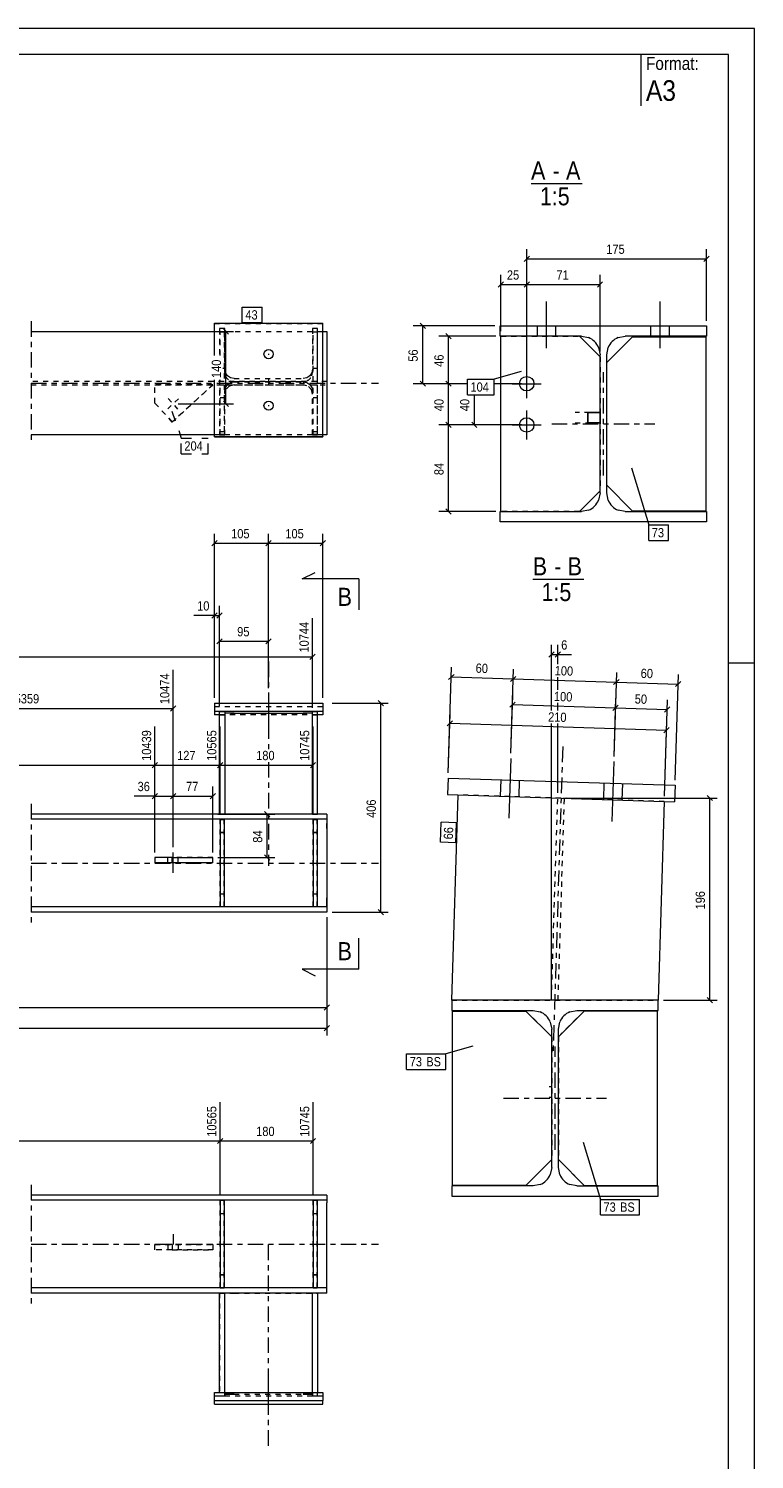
# Model space of a CAD drawing. Header units: millimetres. Extents: x 0 to 297, y 0 to 420.
# Tile 3 of 3: x 156 to 297, y 143 to 420. Entities that reach past the tile are written whole.
import ezdxf

# ---------------------------------------------------------------- set-up
doc = ezdxf.new("R2010")
doc.units = ezdxf.units.MM
for name, pattern in [('XKITLINE00', [0]), ('XKITLINE01', [4, 1, -1, 1, -1]), ('XKITLINE02', [4, 2, -2]), ('XKITLINE03', [6, 3, -1, 1, -1])]:
    doc.linetypes.add(name, pattern=pattern)
for name, color, linetype, lineweight in [('Arkusz rysunku', 3, 'Continuous', 0), ('Element', 2, 'Continuous', 0), ('Inny typ obiektu', 7, 'Continuous', 0), ('Przekrój', 7, 'Continuous', 0), ('Wymiar', 4, 'Continuous', 0), ('Znak elementu', 2, 'Continuous', 0), ('Śruba', 3, 'Continuous', 0)]:
    doc.layers.add(name, color=color, linetype=linetype, lineweight=lineweight)
doc.styles.add('ARIAL', font='ARIAL.TTF')

msp = doc.modelspace()

# ---------------------------------------------------------------- linework, layer by layer
at = {"layer": 'Arkusz rysunku', "linetype": 'XKITLINE00', "lineweight": 0}
for p, q in [((297, 420), (0, 420)), ((297, 0), (297, 420)), ((292, 415), (5, 415)), ((292, 5), (292, 415)), ((297, 297), (292, 297))]:
    msp.add_line(p, q, dxfattribs=at)
at = {"layer": 'Element', "linetype": 'XKITLINE03', "lineweight": 0}
for p, q in [((156.84, 363.28), (156.84, 339.28)), ((267.74, 333.38), (267.74, 353.38)), ((156.84, 351.28), (224.18, 351.28)), ((202.88, 352.18), (202.88, 350.93)), ((257.74, 343.38), (277.74, 343.38)), ((202.88, 297.31), (202.88, 280.35)), ((259.86, 280.82), (258, 221.66)), ((202.88, 277.83), (202.88, 257.73)), ((156.84, 269.73), (156.84, 246.73)), ((156.84, 258.23), (224.18, 258.23)), ((258.38, 202.66), (258.38, 222.66)), ((248.38, 212.66), (268.38, 212.66)), ((156.84, 195.87), (156.84, 172.87)), ((156.84, 184.37), (224.18, 184.37)), ((202.88, 145.29), (202.88, 184.87))]:
    msp.add_line(p, q, dxfattribs=at)
at = {"layer": 'Element', "linetype": 'XKITLINE00', "lineweight": 0}
for p, q in [((156.84, 361.28), (192.38, 361.28)), ((192.38, 356.63), (192.38, 362.91)), ((192.38, 362.91), (213.38, 362.91)), ((213.38, 340.92), (213.38, 362.91)), ((213.38, 361.28), (214.18, 361.28)), ((214.18, 361.28), (214.18, 341.28)), ((247.74, 360.38), (247.74, 362.38)), ((247.74, 362.38), (287.74, 362.38)), ((247.74, 360.38), (247.74, 362.38)), ((247.74, 362.38), (287.74, 362.38)), ((287.74, 362.38), (287.74, 360.38)), ((287.74, 362.38), (287.74, 360.38)), ((263.49, 360.38), (247.74, 360.38)), ((263.49, 360.38), (247.74, 360.38)), ((247.89, 326.38), (247.89, 360.38)), ((263.09, 360.38), (267.09, 356.38)), ((263.49, 360.38), (264.87, 360.11)), ((263.49, 360.38), (264.87, 360.11)), ((266.82, 358.16), (267.09, 356.78)), ((266.82, 358.16), (267.09, 356.78)), ((268.39, 355.28), (273.39, 360.28)), ((268.39, 356.78), (268.66, 358.16)), ((268.39, 356.78), (268.66, 358.16)), ((270.61, 360.11), (271.99, 360.38)), ((270.61, 360.11), (271.99, 360.38)), ((287.74, 360.38), (271.99, 360.38)), ((287.74, 360.38), (271.99, 360.38)), ((273.39, 360.28), (287.59, 360.28)), ((287.59, 360.28), (287.59, 326.48)), ((267.09, 329.98), (267.09, 356.78)), ((267.09, 329.98), (267.09, 356.78)), ((268.39, 329.98), (268.39, 356.78)), ((268.39, 329.98), (268.39, 356.78)), ((192.38, 340.92), (192.38, 351.91)), ((264.7, 345.57), (267.09, 345.57)), ((264.7, 343.57), (264.7, 345.57)), ((267.09, 345.57), (264.7, 345.57)), ((264.7, 345.57), (264.7, 343.57)), ((267.09, 345.57), (267.09, 343.57)), ((267.09, 343.57), (267.09, 345.57)), ((192.38, 341.28), (156.84, 341.28)), ((214.18, 341.28), (213.38, 341.28)), ((267.09, 343.57), (264.7, 343.57)), ((264.7, 343.57), (267.09, 343.57)), ((192.38, 340.92), (192.38, 340.87)), ((192.38, 340.92), (213.38, 340.92)), ((192.38, 340.87), (213.38, 340.87)), ((213.38, 340.92), (213.38, 340.87)), ((267.09, 330.38), (263.09, 326.38)), ((273.39, 326.48), (268.39, 331.48)), ((267.09, 329.98), (266.82, 328.6)), ((267.09, 329.98), (266.82, 328.6)), ((268.66, 328.6), (268.39, 329.98)), ((268.66, 328.6), (268.39, 329.98)), ((247.74, 324.38), (247.74, 326.38)), ((247.74, 326.38), (263.49, 326.38)), ((247.74, 324.38), (247.74, 326.38)), ((247.74, 326.38), (263.49, 326.38)), ((264.87, 326.65), (263.49, 326.38)), ((264.87, 326.65), (263.49, 326.38)), ((271.99, 326.38), (270.61, 326.65)), ((271.99, 326.38), (270.61, 326.65)), ((271.99, 326.38), (287.74, 326.38)), ((271.99, 326.38), (287.74, 326.38)), ((287.59, 326.48), (273.39, 326.48)), ((287.74, 326.38), (287.74, 324.38)), ((287.74, 326.38), (287.74, 324.38)), ((287.74, 324.38), (247.74, 324.38)), ((287.74, 324.38), (247.74, 324.38)), ((192.38, 289.26), (192.38, 286.97)), ((192.38, 289.26), (213.38, 289.26)), ((213.38, 289.26), (213.38, 286.97)), ((192.38, 287.66), (213.38, 287.66)), ((193.38, 286.97), (192.38, 286.97)), ((193.38, 267.73), (193.38, 287.63)), ((193.38, 287.63), (194.38, 287.63)), ((194.38, 287.63), (194.38, 267.73)), ((194.38, 287.38), (194.51, 287.36)), ((194.51, 287.36), (194.9, 287.34)), ((194.9, 287.34), (195.49, 287.33)), ((195.49, 287.33), (196.18, 287.32)), ((196.18, 287.32), (209.58, 287.32)), ((209.58, 287.32), (210.27, 287.33)), ((210.27, 287.33), (210.85, 287.34)), ((210.85, 287.34), (211.24, 287.36)), ((211.24, 287.36), (211.38, 287.38)), ((211.38, 267.73), (211.38, 287.63)), ((211.38, 287.63), (212.38, 287.63)), ((212.38, 267.73), (212.38, 287.63)), ((213.38, 286.97), (212.38, 286.97)), ((237.66, 274.71), (237.56, 271.52)), ((237.66, 274.71), (281.64, 273.33)), ((281.64, 273.33), (281.54, 270.13)), ((237.56, 271.52), (281.54, 270.13)), ((239.56, 271.45), (238.31, 231.66)), ((279.54, 270.2), (278.33, 231.66)), ((193.38, 267.73), (156.84, 267.73)), ((214.18, 266.73), (156.84, 266.73)), ((193.38, 267.73), (194.38, 267.73)), ((193.48, 266.68), (193.48, 249.78)), ((193.48, 266.68), (194.28, 266.68)), ((194.28, 266.68), (194.28, 249.78)), ((211.38, 267.73), (194.38, 267.73)), ((211.38, 267.73), (212.38, 267.73)), ((211.48, 266.68), (211.48, 249.78)), ((211.48, 266.68), (212.28, 266.68)), ((212.28, 266.68), (212.28, 249.78)), ((214.18, 267.73), (212.38, 267.73)), ((214.18, 267.73), (214.18, 266.73)), ((214.18, 266.73), (214.18, 264.93)), ((214.18, 264.93), (214.18, 248.73)), ((180.84, 259.32), (180.84, 258.32)), ((184.22, 259.32), (180.84, 259.32)), ((184.22, 258.32), (180.84, 258.32)), ((180.84, 258.32), (180.84, 258.32)), ((184.22, 258.32), (184.22, 259.32)), ((184.22, 259.32), (192.07, 259.32)), ((192.07, 258.32), (184.22, 258.32)), ((192.07, 258.32), (192.07, 259.32)), ((214.18, 249.73), (156.84, 249.73)), ((194.28, 249.78), (193.48, 249.78)), ((212.28, 249.78), (211.48, 249.78)), ((214.18, 248.73), (156.84, 248.73)), ((238.31, 231.66), (238.38, 231.66)), ((278.38, 231.66), (238.38, 231.66)), ((238.38, 231.66), (238.38, 229.66)), ((278.38, 229.66), (278.38, 231.66)), ((238.38, 229.66), (254.13, 229.66)), ((238.53, 229.56), (252.73, 229.56)), ((238.53, 195.76), (238.53, 229.56)), ((252.73, 229.56), (257.73, 224.56)), ((254.13, 229.66), (255.51, 229.38)), ((257.46, 227.43), (257.73, 226.06)), ((264.03, 229.56), (259.03, 224.56)), ((259.03, 226.06), (259.3, 227.43)), ((261.25, 229.38), (262.63, 229.66)), ((262.63, 229.66), (278.38, 229.66)), ((278.23, 229.56), (264.03, 229.56)), ((278.23, 195.76), (278.23, 229.56)), ((257.73, 199.26), (257.73, 226.06)), ((259.03, 199.26), (259.03, 226.06)), ((257.73, 200.76), (252.73, 195.76)), ((259.03, 200.76), (264.03, 195.76)), ((257.73, 199.26), (257.46, 197.88)), ((259.3, 197.88), (259.03, 199.26)), ((254.13, 195.66), (238.38, 195.66)), ((238.38, 195.66), (238.38, 193.66)), ((252.73, 195.76), (238.53, 195.76)), ((255.51, 195.93), (254.13, 195.66)), ((262.63, 195.66), (261.25, 195.93)), ((262.63, 195.66), (278.38, 195.66)), ((264.03, 195.76), (278.23, 195.76)), ((278.38, 193.66), (278.38, 195.66)), ((214.18, 193.87), (156.84, 193.87)), ((214.18, 192.87), (156.84, 192.87)), ((194.28, 192.82), (193.48, 192.82)), ((193.48, 192.82), (193.48, 175.92)), ((194.28, 192.82), (194.28, 175.92)), ((212.28, 192.82), (211.48, 192.82)), ((211.48, 192.82), (211.48, 175.92)), ((212.28, 192.82), (212.28, 175.92)), ((214.18, 193.87), (214.18, 192.87)), ((214.18, 192.87), (214.18, 192.35)), ((214.18, 174.87), (214.18, 192.35)), ((238.38, 193.66), (278.38, 193.66)), ((214.18, 175.87), (156.84, 175.87)), ((214.18, 174.87), (156.84, 174.87)), ((193.38, 155.63), (193.38, 174.87)), ((193.48, 175.92), (194.28, 175.92)), ((194.38, 155.63), (194.38, 174.87)), ((211.38, 155.63), (211.38, 174.87)), ((211.48, 175.92), (212.28, 175.92)), ((212.38, 174.87), (212.38, 155.63)), ((192.38, 154.04), (192.38, 155.63)), ((192.38, 155.63), (213.38, 155.63)), ((213.38, 155.63), (213.38, 154.04)), ((192.38, 153.34), (192.38, 154.04)), ((192.38, 154.04), (213.38, 154.04)), ((192.38, 153.34), (213.38, 153.34)), ((213.38, 153.34), (213.38, 154.04))]:
    msp.add_line(p, q, dxfattribs=at)
at = {"layer": 'Element', "linetype": 'XKITLINE01', "lineweight": 0}
for p, q in [((192.38, 362.86), (192.38, 362.91)), ((192.38, 362.86), (213.38, 362.86)), ((192.38, 361.28), (213.38, 361.28)), ((193.38, 361.86), (193.38, 356.63)), ((194.38, 361.86), (193.38, 361.86)), ((193.38, 361.25), (194.38, 361.25)), ((193.48, 356.63), (193.48, 361.2)), ((193.48, 361.2), (194.28, 361.2)), ((194.28, 361.2), (194.28, 351.6)), ((194.38, 353.37), (194.38, 361.86)), ((212.38, 361.86), (211.38, 361.86)), ((211.38, 361.86), (211.38, 353.37)), ((211.38, 361.25), (212.38, 361.25)), ((211.48, 351.6), (211.48, 361.2)), ((211.48, 361.2), (212.28, 361.2)), ((212.28, 361.2), (212.28, 351.6)), ((212.38, 341.24), (212.38, 361.86)), ((213.38, 362.86), (213.38, 362.91)), ((247.89, 360.38), (263.09, 360.38)), ((267.09, 356.38), (267.09, 330.38)), ((268.39, 331.48), (268.39, 355.28)), ((194.28, 354.1), (194.02, 354.1)), ((194.51, 353.3), (194.38, 353.99)), ((194.38, 353.37), (194.51, 352.68)), ((194.9, 352.71), (194.51, 353.3)), ((195.49, 352.32), (194.9, 352.71)), ((196.18, 352.19), (195.49, 352.32)), ((210.27, 352.32), (209.58, 352.19)), ((210.85, 352.71), (210.27, 352.32)), ((211.24, 353.3), (210.85, 352.71)), ((211.38, 353.99), (211.24, 353.3)), ((211.24, 352.68), (211.38, 353.37)), ((212.28, 354.1), (211.48, 354.1)), ((214.18, 351.6), (156.84, 351.6)), ((156.84, 350.95), (214.18, 350.95)), ((180.84, 350.95), (192.07, 350.95)), ((180.84, 347.41), (180.84, 350.95)), ((192.07, 350.95), (180.84, 350.95)), ((192.07, 350.95), (184.22, 343.73)), ((184.22, 343.73), (192.07, 350.95)), ((192.07, 350.95), (192.07, 350.95)), ((193.38, 351.91), (193.38, 341.24)), ((193.48, 351.6), (193.48, 351.91)), ((194.28, 351.6), (193.48, 351.6)), ((193.48, 341.35), (193.48, 350.95)), ((193.48, 350.95), (194.28, 350.95)), ((194.28, 350.95), (194.28, 341.35)), ((194.38, 349.74), (194.51, 350.43)), ((194.51, 349.81), (194.38, 349.12)), ((194.38, 341.24), (194.38, 349.74)), ((194.51, 350.43), (194.9, 351.01)), ((194.9, 351.01), (195.49, 351.4)), ((195.49, 351.71), (196.18, 351.57)), ((195.49, 351.4), (196.18, 351.54)), ((196.18, 350.92), (195.49, 350.78)), ((196.18, 352.19), (209.58, 352.19)), ((196.18, 351.57), (209.58, 351.57)), ((196.18, 351.54), (209.58, 351.54)), ((196.18, 350.92), (209.58, 350.92)), ((209.58, 351.57), (210.27, 351.71)), ((209.58, 351.54), (210.27, 351.4)), ((210.27, 350.78), (209.58, 350.92)), ((210.27, 351.4), (210.85, 351.01)), ((210.85, 351.01), (211.24, 350.43)), ((211.24, 350.43), (211.38, 349.74)), ((211.38, 349.12), (211.24, 349.81)), ((211.38, 341.24), (211.38, 349.74)), ((212.28, 351.6), (211.48, 351.6)), ((211.48, 341.35), (211.48, 350.95)), ((211.48, 350.95), (212.28, 350.95)), ((212.28, 350.95), (212.28, 341.35)), ((184.22, 343.73), (180.84, 347.41)), ((180.84, 347.41), (184.22, 343.73)), ((194.28, 348.45), (193.48, 348.45)), ((212.28, 348.45), (211.48, 348.45)), ((267.09, 345.57), (262.27, 345.57)), ((267.09, 343.57), (267.09, 345.57)), ((213.38, 341.28), (156.84, 341.28)), ((184.22, 343.73), (184.22, 343.73)), ((193.38, 341.87), (194.38, 341.87)), ((193.38, 341.24), (194.38, 341.24)), ((194.28, 341.35), (193.48, 341.35)), ((211.38, 341.87), (212.38, 341.87)), ((211.38, 341.24), (212.38, 341.24)), ((212.28, 341.35), (211.48, 341.35)), ((262.27, 343.57), (267.09, 343.57)), ((192.38, 340.87), (192.38, 340.92)), ((213.38, 340.87), (213.38, 340.92)), ((263.09, 326.38), (247.89, 326.38)), ((192.38, 288.57), (213.38, 288.57)), ((193.38, 287), (194.38, 287)), ((212.38, 286.97), (193.38, 286.97)), ((194.51, 287.27), (194.38, 287.25)), ((194.9, 287.29), (194.51, 287.27)), ((195.49, 287.3), (194.9, 287.29)), ((196.18, 287.3), (195.49, 287.3)), ((196.18, 287.3), (209.58, 287.3)), ((210.27, 287.3), (209.58, 287.3)), ((210.85, 287.29), (210.27, 287.3)), ((211.24, 287.27), (210.85, 287.29)), ((211.38, 287.25), (211.24, 287.27)), ((211.38, 287), (212.38, 287)), ((279.54, 270.2), (239.56, 271.45)), ((257.67, 231.66), (258.9, 270.85)), ((258.97, 231.66), (260.2, 270.8)), ((212.38, 267.73), (156.84, 267.73)), ((194.38, 267.73), (193.38, 267.73)), ((193.48, 249.78), (193.48, 266.68)), ((193.48, 266.68), (194.28, 266.68)), ((194.28, 249.78), (194.28, 266.68)), ((211.38, 267.73), (194.38, 267.73)), ((211.48, 249.78), (211.48, 266.68)), ((211.48, 266.68), (212.28, 266.68)), ((212.28, 249.78), (212.28, 266.68)), ((214.18, 264.93), (214.18, 266.59)), ((194.28, 264.18), (193.48, 264.18)), ((193.48, 264.18), (194.28, 264.18)), ((212.28, 264.18), (211.48, 264.18)), ((211.48, 264.18), (212.28, 264.18)), ((180.84, 259.32), (180.84, 259.32)), ((192.07, 259.32), (180.84, 259.32)), ((180.84, 258.32), (192.07, 258.32)), ((193.48, 252.28), (194.28, 252.28)), ((193.48, 252.28), (194.28, 252.28)), ((194.28, 249.78), (193.48, 249.78)), ((211.48, 252.28), (212.28, 252.28)), ((211.48, 252.28), (212.28, 252.28)), ((212.28, 249.78), (211.48, 249.78)), ((214.18, 250.84), (214.18, 251.53)), ((214.18, 250.26), (214.18, 250.84)), ((214.18, 249.87), (214.18, 250.26)), ((214.18, 249.73), (214.18, 249.87)), ((238.38, 231.66), (278.33, 231.66)), ((238.53, 229.56), (252.73, 229.56)), ((238.53, 195.76), (238.53, 229.56)), ((252.73, 229.56), (257.73, 224.56)), ((264.03, 229.56), (259.03, 224.56)), ((278.23, 229.56), (264.03, 229.56)), ((278.23, 195.76), (278.23, 229.56)), ((257.73, 224.56), (257.73, 200.76)), ((257.73, 224.56), (257.73, 200.76)), ((259.03, 224.56), (259.03, 200.76)), ((259.03, 224.56), (259.03, 200.76)), ((257.73, 214.85), (257.25, 214.85)), ((257.73, 212.85), (257.73, 214.85)), ((257.25, 212.85), (257.73, 212.85)), ((257.73, 200.76), (252.73, 195.76)), ((259.03, 200.76), (264.03, 195.76)), ((252.73, 195.76), (238.53, 195.76)), ((264.03, 195.76), (278.23, 195.76)), ((194.28, 192.82), (193.48, 192.82)), ((193.48, 175.92), (193.48, 192.82)), ((194.28, 175.92), (194.28, 192.82)), ((212.28, 192.82), (211.48, 192.82)), ((211.48, 175.92), (211.48, 192.82)), ((212.28, 175.92), (212.28, 192.82)), ((193.48, 190.32), (194.28, 190.32)), ((193.48, 190.32), (194.28, 190.32)), ((211.48, 190.32), (212.28, 190.32)), ((211.48, 190.32), (212.28, 190.32)), ((180.84, 184.28), (192.07, 184.28)), ((184.22, 184.28), (180.84, 184.28)), ((180.84, 184.28), (180.84, 184.28)), ((180.84, 183.28), (180.84, 184.28)), ((192.07, 183.28), (180.84, 183.28)), ((184.22, 183.28), (180.84, 183.28)), ((192.07, 184.28), (184.22, 184.28)), ((184.22, 184.28), (184.22, 183.28)), ((184.22, 183.28), (192.07, 183.28)), ((192.07, 184.28), (192.07, 183.28)), ((194.28, 178.42), (193.48, 178.42)), ((193.48, 178.42), (194.28, 178.42)), ((212.28, 178.42), (211.48, 178.42)), ((211.48, 178.42), (212.28, 178.42)), ((193.38, 174.87), (193.38, 154.98)), ((193.38, 174.87), (196.18, 174.87)), ((193.48, 175.92), (194.28, 175.92)), ((196.18, 174.87), (212.38, 174.87)), ((211.48, 175.92), (212.28, 175.92)), ((193.38, 155.6), (194.38, 155.6)), ((194.38, 154.98), (194.38, 155.63)), ((194.51, 155.33), (194.38, 155.36)), ((194.9, 155.32), (194.51, 155.33)), ((211.24, 155.33), (210.85, 155.32)), ((211.38, 155.36), (211.24, 155.33)), ((211.38, 155.63), (211.38, 154.98)), ((211.38, 155.6), (212.38, 155.6)), ((212.38, 154.98), (212.38, 155.63)), ((192.38, 154.94), (213.38, 154.94)), ((193.38, 154.98), (194.38, 154.98)), ((194.38, 155.22), (194.51, 155.24)), ((194.51, 155.24), (194.9, 155.26)), ((195.49, 155.3), (194.9, 155.32)), ((194.9, 155.26), (195.49, 155.27)), ((196.18, 155.3), (195.49, 155.3)), ((195.49, 155.27), (196.18, 155.28)), ((196.18, 155.3), (209.58, 155.3)), ((196.18, 155.28), (209.58, 155.28)), ((210.27, 155.3), (209.58, 155.3)), ((209.58, 155.28), (210.27, 155.27)), ((210.85, 155.32), (210.27, 155.3)), ((210.27, 155.27), (210.85, 155.26)), ((210.85, 155.26), (211.24, 155.24)), ((211.24, 155.24), (211.38, 155.22)), ((211.38, 154.98), (212.38, 154.98))]:
    msp.add_line(p, q, dxfattribs=at)
at = {"layer": 'Element', "linetype": 'XKITLINE00', "lineweight": 0}
for centre, start, end in [((263.49, 356.78), 22.5, 67.5), ((263.49, 356.78), 22.5, 67.5), ((271.99, 356.78), 112.5, 157.5), ((271.99, 356.78), 112.5, 157.5), ((263.49, 329.98), 292.5, 337.5), ((263.49, 329.98), 292.5, 337.5), ((271.99, 329.98), 202.5, 247.5), ((271.99, 329.98), 202.5, 247.5), ((254.13, 226.06), 22.5, 67.5), ((262.63, 226.06), 112.5, 157.5), ((254.13, 199.26), 292.5, 337.5), ((262.63, 199.26), 202.5, 247.5)]:
    msp.add_arc(centre, 3.6, start, end, dxfattribs=at)
at = {"layer": 'Element', "linetype": 'XKITLINE01', "lineweight": 0}
for centre, start, end in [((196.18, 353.37), 202.4859, 247.4859), ((209.58, 353.37), 292.5141, 337.5141), ((196.18, 349.12), 112.5141, 157.5141), ((209.58, 349.12), 22.4859, 67.4859)]:
    msp.add_arc(centre, 1.8, start, end, dxfattribs=at)
at = {"layer": 'Inny typ obiektu', "linetype": 'XKITLINE00', "lineweight": 0}
for p, q in [((275, 415), (275, 405)), ((253.74, 390), (263.62, 390)), ((254.06, 313.28), (263.94, 313.28))]:
    msp.add_line(p, q, dxfattribs=at)
at = {"layer": 'Przekrój', "linetype": 'XKITLINE00', "lineweight": 0}
for p, q in [((209.38, 313.35), (211.88, 314.6)), ((214.38, 313.35), (209.38, 313.35)), ((220.38, 313.35), (214.38, 313.35)), ((220.38, 313.35), (220.38, 307.35)), ((220.38, 237.66), (220.38, 243.66)), ((209.38, 237.66), (211.88, 236.41)), ((214.38, 237.66), (209.38, 237.66)), ((220.38, 237.66), (214.38, 237.66))]:
    msp.add_line(p, q, dxfattribs=at)
at = {"layer": 'Wymiar', "linetype": 'XKITLINE00', "lineweight": 0}
for p, q in [((252.89, 352.17), (252.89, 377.24)), ((287.74, 363.38), (287.74, 377.24)), ((253.4, 375.89), (252.38, 374.87)), ((252.89, 375.38), (287.74, 375.38)), ((288.25, 375.89), (287.23, 374.87)), ((247.89, 361.38), (247.89, 372.24)), ((252.89, 352.17), (252.89, 372.24)), ((252.89, 352.17), (252.89, 372.24)), ((267.09, 357.38), (267.09, 372.24)), ((248.4, 370.89), (247.38, 369.87)), ((247.89, 370.38), (252.89, 370.38)), ((253.4, 370.89), (252.38, 369.87)), ((253.4, 370.89), (252.38, 369.87)), ((252.89, 370.38), (267.09, 370.38)), ((267.6, 370.89), (266.58, 369.87)), ((185.37, 361.28), (196.06, 361.28)), ((194.11, 361.79), (195.13, 360.77)), ((194.62, 347.26), (194.62, 361.28)), ((246.74, 362.38), (230.88, 362.38)), ((232.23, 362.89), (233.25, 361.87)), ((232.74, 351.17), (232.74, 362.38)), ((237.23, 360.89), (238.25, 359.87)), ((246.89, 360.38), (235.88, 360.38)), ((237.74, 351.17), (237.74, 360.38)), ((241.39, 351.17), (230.88, 351.17)), ((232.23, 351.68), (233.25, 350.66)), ((241.39, 351.17), (235.88, 351.17)), ((241.39, 351.17), (235.88, 351.17)), ((237.23, 351.68), (238.25, 350.66)), ((237.23, 351.68), (238.25, 350.66)), ((237.74, 343.17), (237.74, 351.17)), ((241.39, 351.17), (240.88, 351.17)), ((251.89, 351.17), (246.59, 351.17)), ((251.89, 351.17), (246.59, 351.17)), ((251.89, 351.17), (246.59, 351.17)), ((251.89, 351.17), (246.59, 351.17)), ((185.37, 347.26), (196.06, 347.26)), ((194.11, 347.77), (195.13, 346.75)), ((242.74, 343.17), (242.74, 349.02)), ((251.89, 343.17), (235.88, 343.17)), ((251.89, 343.17), (235.88, 343.17)), ((237.23, 343.68), (238.25, 342.66)), ((237.23, 343.68), (238.25, 342.66)), ((237.74, 326.38), (237.74, 343.17)), ((251.89, 343.17), (240.88, 343.17)), ((242.23, 343.68), (243.25, 342.66)), ((246.89, 326.38), (235.88, 326.38)), ((237.23, 326.89), (238.25, 325.87)), ((192.38, 290.26), (192.38, 322.09)), ((202.88, 292.17), (202.88, 322.09)), ((202.88, 292.17), (202.88, 322.09)), ((213.38, 290.26), (213.38, 322.09)), ((192.89, 320.74), (191.87, 319.72)), ((192.38, 320.23), (202.88, 320.23)), ((203.39, 320.74), (202.37, 319.72)), ((203.39, 320.74), (202.37, 319.72)), ((202.88, 320.23), (213.38, 320.23)), ((213.89, 320.74), (212.87, 319.72)), ((192.38, 290.26), (192.38, 308.09)), ((193.38, 288.63), (193.38, 308.09)), ((192.38, 306.23), (188.36, 306.23)), ((192.38, 306.23), (188.36, 306.23)), ((192.89, 306.74), (191.87, 305.72)), ((192.38, 306.23), (193.38, 306.23)), ((193.89, 306.74), (192.87, 305.72)), ((211.38, 288.32), (211.38, 305.72)), ((193.38, 288.63), (193.38, 303.09)), ((202.88, 292.17), (202.88, 303.09)), ((193.89, 301.74), (192.87, 300.72)), ((193.38, 301.23), (202.88, 301.23)), ((203.39, 301.74), (202.37, 300.72)), ((257.67, 287.83), (257.67, 300.52)), ((258.9, 296.8), (258.9, 300.52)), ((35.62, 298.23), (211.38, 298.23)), ((211.89, 298.74), (210.87, 297.72)), ((258.18, 299.16), (257.16, 298.15)), ((257.67, 298.66), (258.9, 298.66)), ((259.41, 299.16), (258.39, 298.15)), ((258.9, 298.66), (261.58, 298.66)), ((258.9, 298.66), (261.58, 298.66)), ((184.37, 261.32), (184.37, 295.72)), ((237.69, 275.71), (238.33, 296.19)), ((238.8, 294.82), (237.75, 293.83)), ((238.27, 294.33), (250.27, 293.95)), ((250.79, 294.44), (249.74, 293.46)), ((250.79, 294.44), (249.74, 293.46)), ((249.82, 279.53), (250.33, 295.81)), ((249.82, 279.53), (250.33, 295.81)), ((258.9, 291.8), (258.9, 294.28)), ((269.81, 278.91), (270.32, 295.18)), ((269.81, 278.91), (270.32, 295.18)), ((281.67, 274.33), (282.31, 294.8)), ((250.27, 293.95), (270.26, 293.32)), ((270.78, 293.81), (269.73, 292.83)), ((270.78, 293.81), (269.73, 292.83)), ((270.26, 293.32), (282.25, 292.95)), ((282.78, 293.44), (281.73, 292.45)), ((184.88, 288.74), (183.86, 287.72)), ((215.18, 289.26), (226.06, 289.26)), ((224.11, 289.77), (225.13, 288.75)), ((224.62, 248.73), (224.62, 289.26)), ((250.64, 289.45), (249.59, 288.46)), ((249.82, 279.53), (250.17, 290.81)), ((250.11, 288.95), (270.1, 288.32)), ((258.9, 287.8), (258.9, 289.28)), ((270.63, 288.82), (269.58, 287.83)), ((270.63, 288.82), (269.58, 287.83)), ((269.81, 278.91), (270.16, 290.18)), ((269.81, 278.91), (270.16, 290.18)), ((279.57, 271.2), (280.16, 289.87)), ((280.62, 288.5), (279.57, 287.52)), ((128.3, 288.23), (184.37, 288.23)), ((238.52, 285.82), (237.47, 284.84)), ((237.69, 275.71), (238.05, 287.19)), ((270.1, 288.32), (280.1, 288.01)), ((279.57, 271.2), (280.03, 285.87)), ((180.84, 260.32), (180.84, 284.72)), ((180.84, 260.32), (180.84, 284.72)), ((193.48, 267.68), (193.48, 284.72)), ((193.48, 267.68), (193.48, 284.72)), ((211.48, 267.68), (211.48, 284.72)), ((237.99, 285.33), (279.97, 284.01)), ((257.67, 232.66), (257.67, 285.31)), ((258.9, 271.85), (258.9, 285.27)), ((280.5, 284.51), (279.45, 283.52)), ((181.34, 277.74), (180.33, 276.72)), ((181.34, 277.74), (180.33, 276.72)), ((193.99, 277.74), (192.97, 276.72)), ((193.99, 277.74), (192.97, 276.72)), ((211.99, 277.74), (210.97, 276.72)), ((120.72, 277.23), (180.84, 277.23)), ((180.84, 277.23), (193.48, 277.23)), ((193.48, 277.23), (211.48, 277.23)), ((180.84, 260.32), (180.84, 273.09)), ((184.37, 261.32), (184.37, 273.09)), ((184.37, 261.32), (184.37, 273.09)), ((192.07, 260.32), (192.07, 273.09)), ((180.84, 271.23), (176.82, 271.23)), ((180.84, 271.23), (176.82, 271.23)), ((181.34, 271.74), (180.33, 270.72)), ((180.84, 271.23), (184.37, 271.23)), ((184.88, 271.74), (183.86, 270.72)), ((184.88, 271.74), (183.86, 270.72)), ((184.37, 271.23), (192.07, 271.23)), ((192.58, 271.74), (191.57, 270.72)), ((259.9, 270.85), (289.82, 270.85)), ((287.87, 271.35), (288.89, 270.34)), ((288.38, 231.66), (288.38, 270.85)), ((193.07, 267.73), (204.06, 267.73)), ((202.11, 268.24), (203.13, 267.22)), ((202.62, 259.32), (202.62, 267.73)), ((193.07, 259.32), (204.06, 259.32)), ((202.11, 259.83), (203.13, 258.82)), ((214.18, 247.73), (214.18, 224.79)), ((214.18, 247.73), (214.18, 228.79)), ((215.18, 248.73), (226.06, 248.73)), ((224.11, 249.24), (225.13, 248.22)), ((35.62, 230.23), (214.18, 230.23)), ((214.69, 230.74), (213.67, 229.72)), ((279.38, 231.66), (289.82, 231.66)), ((287.87, 232.16), (288.89, 231.15)), ((34.82, 226.23), (214.18, 226.23)), ((214.69, 226.74), (213.67, 225.72)), ((193.48, 193.82), (193.48, 211.87)), ((193.48, 193.82), (193.48, 211.87)), ((211.48, 193.82), (211.48, 211.87)), ((114.63, 204.37), (193.48, 204.37)), ((193.99, 204.88), (192.97, 203.86)), ((193.99, 204.88), (192.97, 203.86)), ((193.48, 204.37), (211.48, 204.37)), ((211.99, 204.88), (210.97, 203.86))]:
    msp.add_line(p, q, dxfattribs=at)
at = {"layer": 'Znak elementu', "linetype": 'XKITLINE00', "lineweight": 0}
for p, q in [((197.78, 366.01), (201.65, 366.01)), ((197.78, 363.01), (197.78, 366.01)), ((201.65, 363.01), (201.65, 366.01)), ((197.78, 363.01), (201.65, 363.01)), ((251.79, 353.52), (246.59, 352.02)), ((241.39, 352.02), (246.59, 352.02)), ((241.39, 349.02), (241.39, 352.02)), ((246.59, 349.02), (246.59, 352.02)), ((241.39, 349.02), (246.59, 349.02)), ((273.16, 334.83), (276.52, 323.78)), ((276.52, 323.78), (280.39, 323.78)), ((276.52, 320.78), (276.52, 323.78)), ((280.39, 320.78), (280.39, 323.78)), ((276.52, 320.78), (280.39, 320.78)), ((236.17, 262.28), (236.29, 266.15)), ((239.29, 266.06), (236.29, 266.15)), ((239.17, 262.19), (239.29, 266.06)), ((239.17, 262.19), (236.17, 262.28)), ((242.43, 222.74), (237.23, 221.24)), ((229.62, 221.24), (237.23, 221.24)), ((229.62, 218.24), (229.62, 221.24)), ((237.23, 218.24), (237.23, 221.24)), ((229.62, 218.24), (237.23, 218.24)), ((263.8, 204.11), (267.16, 193.05)), ((267.16, 193.05), (274.77, 193.05)), ((267.16, 190.05), (267.16, 193.05)), ((274.77, 190.05), (274.77, 193.05)), ((267.16, 190.05), (274.77, 190.05))]:
    msp.add_line(p, q, dxfattribs=at)
at = {"layer": 'Znak elementu', "linetype": 'XKITLINE02', "lineweight": 0}
for p, q in [((184.15, 345.86), (185.96, 340.6)), ((185.96, 340.6), (191.17, 340.6)), ((185.96, 337.6), (185.96, 340.6)), ((191.17, 337.6), (191.17, 340.6)), ((185.96, 337.6), (191.17, 337.6))]:
    msp.add_line(p, q, dxfattribs=at)
at = {"layer": 'Śruba', "linetype": 'XKITLINE00', "lineweight": 0}
for p, q in [((256.75, 358.08), (256.75, 367.08)), ((256.75, 358.08), (256.75, 367.08)), ((278.75, 358.08), (278.75, 367.08)), ((278.75, 358.08), (278.75, 367.08)), ((254.95, 360.38), (254.95, 362.38)), ((254.95, 360.38), (254.95, 362.38)), ((258.55, 360.38), (258.55, 362.38)), ((258.55, 360.38), (258.55, 362.38)), ((276.95, 360.38), (276.95, 362.38)), ((276.95, 360.38), (276.95, 362.38)), ((280.55, 360.38), (280.55, 362.38)), ((280.55, 360.38), (280.55, 362.38)), ((202.88, 356.98), (202.88, 356.79)), ((252.89, 348.37), (252.89, 353.97)), ((250.09, 351.17), (255.69, 351.17)), ((183.34, 346.31), (184.02, 346.94)), ((183.42, 348.29), (184.05, 347.6)), ((185.32, 346.23), (184.68, 346.92)), ((185.4, 348.21), (184.71, 347.58)), ((202.88, 346.98), (202.88, 346.8)), ((252.89, 340.37), (252.89, 345.97)), ((250.09, 343.17), (255.69, 343.17)), ((202.88, 291.17), (202.88, 285.37)), ((202.88, 290.86), (202.88, 285.06)), ((249.78, 278.53), (249.42, 266.94)), ((269.77, 277.91), (269.41, 266.31)), ((247.85, 274.39), (247.75, 271.19)), ((251.45, 274.28), (251.35, 271.08)), ((267.84, 273.77), (267.74, 270.57)), ((271.44, 273.65), (271.34, 270.45)), ((183.38, 258.32), (183.38, 259.32)), ((184.37, 256.32), (184.37, 260.32)), ((185.36, 258.32), (185.36, 259.32)), ((202.88, 151.75), (202.88, 157.55)), ((202.88, 151.43), (202.88, 157.23))]:
    msp.add_line(p, q, dxfattribs=at)
at = {"layer": 'Śruba', "linetype": 'XKITLINE02', "lineweight": 0}
for p, q in [((184.37, 186.28), (184.37, 182.28)), ((183.38, 184.28), (183.38, 183.28)), ((185.36, 184.28), (185.36, 183.28))]:
    msp.add_line(p, q, dxfattribs=at)
at = {"layer": 'Śruba', "linetype": 'XKITLINE00', "lineweight": 0}
for centre, radius in [((202.88, 356.91), 0.9), ((252.89, 351.17), 1.4), ((202.88, 346.91), 0.9), ((252.89, 343.17), 1.4)]:
    msp.add_circle(centre, radius, dxfattribs=at)

# ---------------------------------------------------------------- texts
at = {"layer": 'Inny typ obiektu', "style": 'ARIAL', "width": 0.85}
for s, height, p in [('Format:', 2.5, (276, 412)), ('A3', 4, (276, 406)), ('A', 3.5, (253.74, 390.75)), ('A', 3.5, (260.51, 390.75)), ('-', 3.5, (257.9, 390.75)), ('1:5', 3.5, (255.44, 385.75)), ('B', 3.5, (254.06, 314.03)), ('B', 3.5, (260.83, 314.03)), ('-', 3.5, (258.22, 314.03)), ('1:5', 3.5, (255.76, 309.03))]:
    msp.add_text(s, height=height, dxfattribs=at).set_placement(p)
at = {"layer": 'Przekrój', "style": 'ARIAL', "width": 0.85}
for p in [(216.26, 308.1), (216.26, 239.41)]:
    msp.add_text('B', height=3.5, dxfattribs=at).set_placement(p)
at = {"layer": 'Wymiar', "style": 'ARIAL', "width": 0.85}
for s, p in [('175', (268.31, 376.34)), ('25', (249.05, 371.34)), ('71', (258.65, 371.34)), ('105', (195.62, 321.19)), ('105', (206.12, 321.19)), ('10', (189.03, 307.19)), ('95', (196.79, 302.19)), ('6', (259.57, 299.62)), ('5359', (153.67, 289.19)), ('127', (185.15, 278.19)), ('180', (200.47, 278.19)), ('36', (177.49, 272.19)), ('77', (186.89, 272.19)), ('180', (200.47, 205.33))]:
    msp.add_text(s, height=1.8, dxfattribs=at).set_placement(p)
for s, rotation, p in [('140', 90.0002, (193.66, 352.27)), ('56', 90.0002, (231.78, 355.44)), ('46', 90.0002, (236.78, 354.44)), ('40', 90.0002, (236.78, 345.83)), ('40', 90.0117, (241.78, 345.83)), ('84', 90.0002, (236.78, 333.44)), ('10744', 90.0002, (210.66, 299.05)), ('60', -1.7991, (242.97, 295.14)), ('10474', 90.0002, (183.65, 289.05)), ('100', -1.7991, (258.29, 294.66)), ('60', -1.7991, (274.95, 294.14)), ('100', -1.7991, (258.14, 289.66)), ('50', -1.7991, (273.8, 289.17)), ('210', -1.7991, (257.01, 285.69)), ('10439', 90.0002, (180.12, 278.05)), ('10565', 90.0002, (192.76, 278.05)), ('10745', 90.0002, (210.76, 278.05)), ('406', 90.0002, (223.66, 266.99)), ('84', 90.0002, (201.66, 262.19)), ('196', 90.0002, (287.42, 249.25)), ('10565', 90.0002, (192.76, 205.19)), ('10745', 90.0002, (210.76, 205.19))]:
    msp.add_text(s, height=1.8, rotation=rotation, dxfattribs=at).set_placement(p)
at = {"layer": 'Znak elementu', "style": 'ARIAL', "width": 0.85}
for s, p in [('43', (198.38, 363.61)), ('104', (241.99, 349.62)), ('204', (186.56, 338.2)), ('73', (277.12, 321.38)), ('73', (230.22, 218.84)), ('BS', (233.43, 218.84)), ('73', (267.76, 190.65)), ('BS', (270.97, 190.65))]:
    msp.add_text(s, height=1.8, dxfattribs=at).set_placement(p)
msp.add_text('66', height=1.8, rotation=88.2011, dxfattribs=at).set_placement((238.59, 262.81))

doc.saveas('drawing.dxf')
